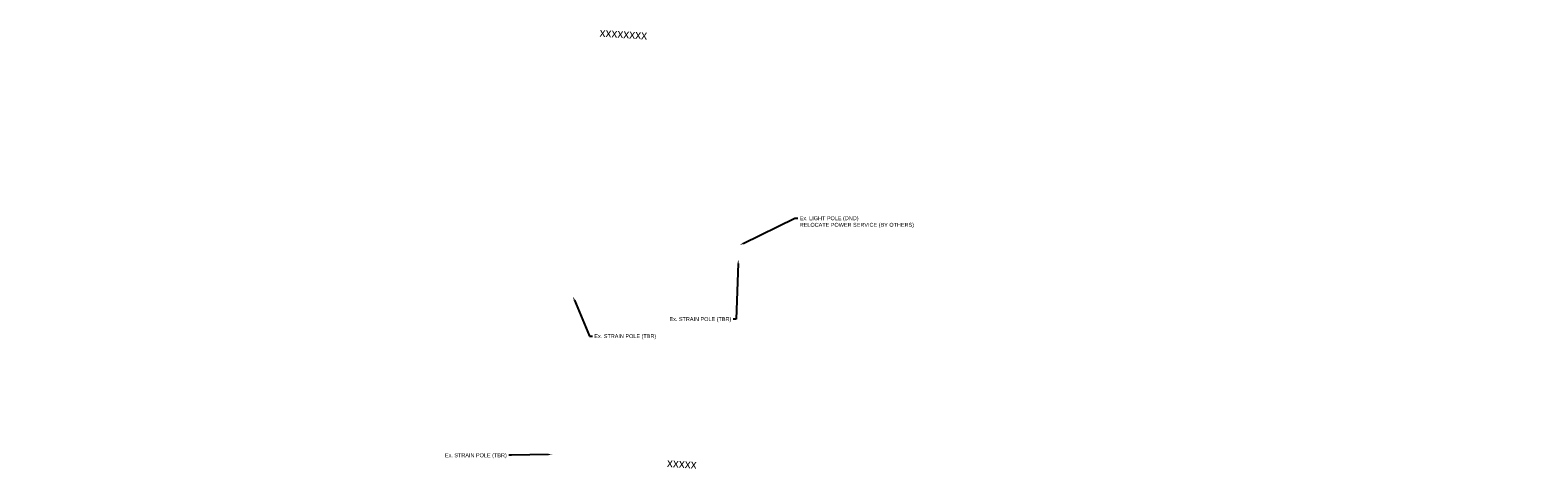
# Model space of a CAD drawing. Header units: feet. Extents: x -492 to 323056, y -284 to 581286.
# Tile 34 of 34: x 161298 to 161773, y 291371 to 291509. Entities that reach past the tile are written whole.
import ezdxf
from ezdxf import colors
from ezdxf.entities.mleader import LeaderData, LeaderLine
from ezdxf.math import Vec2, Vec3

# ---------------------------------------------------------------- set-up
doc = ezdxf.new("R2010")
doc.units = ezdxf.units.FT
doc.header["$MEASUREMENT"] = 0
doc.layers.add('PM_P_Removal', color=7, linetype='Continuous')
doc.layers.add('SG_P_Text', color=7, linetype='Continuous')
doc.styles.add('Slanted-Normal', font='font31.shx', dxfattribs={"height": 0.14})
doc.styles.get("Standard").update_dxf_attribs({"font": 'font31.shx'})

msp = doc.modelspace()

# ---------------------------------------------------------------- texts
at = {"layer": 'PM_P_Removal', "color": 1, "char_height": 2.8, "attachment_point": 1, "rotation": 356.5898623}
for s, insert in [('xxxxxxxx', (161477.4369, 291510.12517)), ('xxxxx', (161498.63174, 291374.80137))]:
    msp.add_mtext_dynamic_manual_height_columns(s, width=13.6111576, gutter_width=14, heights=[0], dxfattribs=dict(at, insert=insert))

# ---------------------------------------------------------------- leaders
at = {"layer": 'SG_P_Text'}
ml = msp.add_multileader_mtext('Standard', dxfattribs=at)
ml.set_content('Ex. LIGHT POLE (DND) \\PRELOCATE POWER SERVICE (BY OTHERS)', color=256, style='Slanted-Normal')
ml.set_leader_properties(color=256, linetype='ByLayer', lineweight=-1)
ml.build(insert=Vec2(0, 0))
ml.multileader.update_dxf_attribs({"dogleg_length": 0.09, "arrow_head_size": 1.25, "scale": 10})
ctx = ml.context
ctx.base_point, ctx.scale, ctx.char_height, ctx.arrow_head_size, ctx.landing_gap_size, ctx.plane_origin = Vec3(161539.70177, 291450.25832), 10, 1.25, 1.25, 0.6, Vec3(161439.59352, 291483.03022)
notes = []
notes.append((ctx, [(0, (1, 1, 0), (161538.80177, 291450.25832), (1, 0), 0.9, [(0, [(161521.4151, 291441.80853)], 0, [])])]))
ctx.mtext.insert, ctx.mtext.width, ctx.mtext.flow_direction = Vec3(161540.30177, 291450.88332), 23.2235269, 5
ml = msp.add_multileader_mtext('Standard', dxfattribs=at)
ml.set_content('Ex. STRAIN POLE (TBR)', color=256, style='Slanted-Normal')
ml.set_leader_properties(color=256, linetype='ByLayer', lineweight=-1)
ml.build(insert=Vec2(0, 0))
ml.multileader.update_dxf_attribs({"dogleg_length": 0.09, "arrow_head_size": 1.25, "scale": 10})
ctx = ml.context
ctx.base_point, ctx.scale, ctx.char_height, ctx.arrow_head_size, ctx.landing_gap_size, ctx.plane_origin = Vec3(161507.90086, 291418.545, 1014.868), 10, 1.25, 1.25, 0.6, Vec3(161436.5251, 291477.95025, 1014.868)
ctx.text_align_type = 2
notes.append((ctx, [(1, (1, 1, 0), (161520.27863, 291418.545, 1014.868), (-1, 0), 0.9, [(0, [(161520.97686, 291437.29976, 1014.868)], 0, [])])]))
ctx.mtext.insert, ctx.mtext.width, ctx.mtext.alignment, ctx.mtext.flow_direction = Vec3(161518.77863, 291419.17, 1014.868), 14.9958542, 3, 5
ml = msp.add_multileader_mtext('Standard', dxfattribs=at)
ml.set_content('Ex. STRAIN POLE (TBR)', color=256, style='Slanted-Normal')
ml.set_leader_properties(color=256, linetype='ByLayer', lineweight=-1)
ml.build(insert=Vec2(0, 0))
ml.multileader.update_dxf_attribs({"dogleg_length": 0.09, "arrow_head_size": 1.25, "scale": 10})
ctx = ml.context
ctx.base_point, ctx.scale, ctx.char_height, ctx.arrow_head_size, ctx.landing_gap_size, ctx.plane_origin = Vec3(161475.07425, 291413.1785, 1014.435), 10, 1.25, 1.25, 0.6, Vec3(161384.48319, 291466.30737, 1014.435)
notes.append((ctx, [(0, (1, 1, 0), (161474.17425, 291413.1785, 1014.435), (1, 0), 0.9, [(0, [(161468.93495, 291425.65688, 1014.435)], 0, [])])]))
ctx.mtext.insert, ctx.mtext.width, ctx.mtext.flow_direction = Vec3(161475.67425, 291413.8035, 1014.435), 14.9958542, 5
ml = msp.add_multileader_mtext('Standard', dxfattribs=at)
ml.set_content('Ex. STRAIN POLE (TBR)', color=256, style='Slanted-Normal')
ml.set_leader_properties(color=256, linetype='ByLayer', lineweight=-1)
ml.build(insert=Vec2(0, 0))
ml.multileader.update_dxf_attribs({"dogleg_length": 0.09, "arrow_head_size": 1.25, "scale": 10})
ctx = ml.context
ctx.base_point, ctx.scale, ctx.char_height, ctx.arrow_head_size, ctx.landing_gap_size, ctx.plane_origin = Vec3(161437.24897, 291375.70298, 1013.797), 10, 1.25, 1.25, 0.6, Vec3(161377.97579, 291416.60104, 1013.797)
ctx.text_align_type = 2
notes.append((ctx, [(1, (1, 1, 0), (161449.62675, 291375.70298, 1013.797), (-1, 0), 0.9, [(0, [(161462.42755, 291375.95055, 1013.797)], 0, [])])]))
ctx.mtext.insert, ctx.mtext.width, ctx.mtext.alignment, ctx.mtext.flow_direction = Vec3(161448.12675, 291376.32798, 1013.797), 14.9958542, 3, 5
for ctx, leaders in notes:
    for number, flags, end, landing, length, lines in leaders:
        leader = LeaderData()
        leader.index, (leader.has_last_leader_line, leader.has_dogleg_vector, leader.attachment_direction) = number, flags
        leader.last_leader_point, leader.dogleg_vector, leader.dogleg_length = Vec3(end), Vec3(landing), length
        for number, points, colour, breaks in lines:
            line = LeaderLine()
            line.index, line.vertices, line.color, line.breaks = number, Vec3.list(points), colors.encode_raw_color(colour), breaks
            leader.lines.append(line)
        ctx.leaders.append(leader)

doc.saveas('drawing.dxf')
